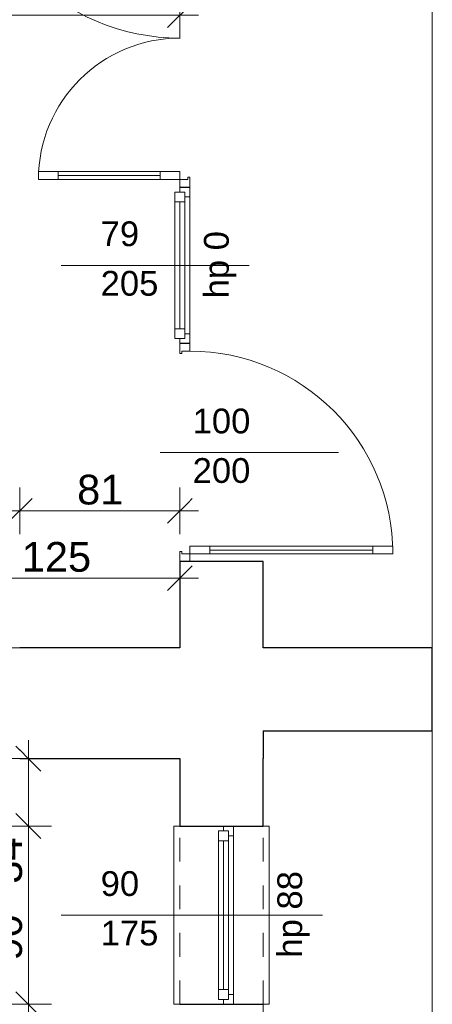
# Model space of a CAD drawing. Header units: centimetres. Extents: x -450 to 939, y -970 to 494.
# Tile 5 of 6: x 160 to 368, y -430 to 67. Entities that reach past the tile are written whole.
import ezdxf

# ---------------------------------------------------------------- set-up
doc = ezdxf.new("R2010")
doc.units = ezdxf.units.CM
doc.header["$MEASUREMENT"] = 0
for name, pattern in [('Przerywana', [24, 12, -12]), ('Przerywana długa', [39, 25, -14]), ('Wipeout_Contour', [100, 0, -100])]:
    doc.linetypes.add(name, pattern=pattern)
for name, color, linetype in [('210-Strefy', 7, 'Continuous'), ('220 - ŚCIANY WEWNĘTRZNE', 7, 'Continuous'), ('299-Wymiary Opisy', 7, 'Continuous'), ('440-Stropy', 7, 'Continuous'), ('Drzwi Archicad', 7, 'Continuous'), ('Okna Archicada', 7, 'Continuous')]:
    doc.layers.add(name, color=color, linetype=linetype)
for name, color, linetype, lineweight in [('220 - ŚCIANY WEWNĘTRZNE_Nr_pióra__27', 7, 'Continuous', 25), ('220-A Ściany_Nr_pióra__120', 7, 'Continuous', 13), ('220-Ściany_Nr_pióra__18', 9, 'Continuous', 13), ('299-Wymiary Opisy_Nr_pióra__45', 7, 'Continuous', 15), ('299-Wymiary Opisy_Nr_pióra__6', 7, 'Continuous', 13), ('299-Wymiary Opisy_Nr_pióra__85', 7, 'Continuous', 13), ('440-Stropy_Nr_pióra__19', 255, 'Continuous', 0), ('Drzwi Archicad_Nr_pióra__23', 7, 'Continuous', 15), ('Drzwi Archicad_Nr_pióra__27', 7, 'Continuous', 25), ('Drzwi Archicad_Nr_pióra__3', 7, 'Continuous', 13), ('Okna Archicada_Nr_pióra__23', 7, 'Continuous', 15), ('Okna Archicada_Nr_pióra__27', 7, 'Continuous', 25), ('Okna Archicada_Nr_pióra__3', 7, 'Continuous', 13), ('Znaczniki drzwi Archicada_Nr_pióra__45', 7, 'Continuous', 15), ('Znaczniki drzwi Archicada_Nr_pióra__7', 7, 'Continuous', 13), ('Znaczniki okien Archicada_Nr_pióra__45', 7, 'Continuous', 15), ('Znaczniki okien Archicada_Nr_pióra__7', 7, 'Continuous', 13)]:
    doc.layers.add(name, color=color, linetype=linetype, lineweight=lineweight)
doc.styles.add('STYL_AUTOMATYCZNY_1', font='arial.ttf')
doc.styles.add('STYL_AUTOMATYCZNY_2', font='arial.ttf')
doc.dimstyles.new('STYL_AUTOMATYCZNY__1', dxfattribs={"dimtxt": 15, "dimasz": 11.875, "dimexe": 0.18, "dimexo": 0.0625, "dimgap": 0, "dimtad": 1, "dimdec": 0, "dimzin": 0, "dimdsep": 46, "dimtxsty": 'STYL_AUTOMATYCZNY_2', "dimblk": 'ARROWHEAD_6', "dimblk1": 'ARROWHEAD_6', "dimblk2": 'ARROWHEAD_6', "dimcen": 0.09, "dimse1": 1, "dimse2": 1, "dimclrd": 7, "dimclre": 7, "dimclrt": 7, "dimadec": 1, "dimazin": 0, "dimtfac": 1, "dimtdec": 4, "dimtmove": 0, "dimatfit": 3, "dimfxl": 1, "dimtolj": 1, "dimtzin": 0, "dimarcsym": 0})
doc.dimstyles.new('STYL_AUTOMATYCZNY__2', dxfattribs={"dimtxt": 15, "dimasz": 11.875, "dimexe": 0.18, "dimexo": 0.0625, "dimgap": 0, "dimtad": 1, "dimtih": 1, "dimtoh": 1, "dimdec": 0, "dimzin": 0, "dimdsep": 46, "dimtxsty": 'STYL_AUTOMATYCZNY_2', "dimblk": 'ARROWHEAD_6', "dimblk1": 'ARROWHEAD_6', "dimblk2": 'ARROWHEAD_6', "dimcen": 0.09, "dimse1": 1, "dimse2": 1, "dimclrd": 7, "dimclre": 7, "dimclrt": 7, "dimadec": 1, "dimazin": 0, "dimtfac": 1, "dimtdec": 4, "dimtmove": 0, "dimatfit": 3, "dimfxl": 1, "dimtolj": 1, "dimtzin": 0, "dimarcsym": 0})

# ---------------------------------------------------------------- blocks, each defined once
blk = doc.blocks.new('*D5')
at = {"layer": '299-Wymiary Opisy_Nr_pióra__45', "color": 7, "linetype": 'Continuous', "lineweight": 15}
for p, q in [((-23.59, 75.04), (-36.09, 62.54)), ((234.13, 62.54), (246.63, 75.04))]:
    blk.add_line(p, q, dxfattribs=at)
at = {"layer": '299-Wymiary Opisy_Nr_pióra__85', "color": 7, "linetype": 'Continuous', "lineweight": 13}
for p, q in [((-29.84, 57.07), (-29.84, 80.51)), ((240.38, 57.07), (240.38, 80.51)), ((-39.21, 68.79), (-29.84, 68.79)), ((-29.84, 68.79), (240.38, 68.79)), ((240.38, 68.79), (249.76, 68.79))]:
    blk.add_line(p, q, dxfattribs=at)
at = {"layer": '299-Wymiary Opisy_Nr_pióra__6', "color": 7, "lineweight": 13, "insert": (88.11, 71.79), "char_height": 15, "attachment_point": 7, "style": 'STYL_AUTOMATYCZNY_2'}
blk.add_mtext('\\A1;{\\pql;\\fArial|b0|i0|c238|p0;\\W1.000000;270}', dxfattribs=at)
blk = doc.blocks.new('ARROWHEAD_6')
at = {"color": 0, "linetype": 'Continuous', "lineweight": 0}
for p, q in [((-0.5, -0.5), (0.5, 0.5)), ((0, 0), (-1, 0))]:
    blk.add_line(p, q, dxfattribs=at)
blk = doc.blocks.new('*D7')
at = {"layer": '299-Wymiary Opisy_Nr_pióra__45', "color": 7, "linetype": 'Continuous', "lineweight": 15}
for p, q in [((-9.21, -175.13), (-21.71, -187.63)), ((165.79, -175.13), (153.29, -187.63))]:
    blk.add_line(p, q, dxfattribs=at)
at = {"layer": '299-Wymiary Opisy_Nr_pióra__85', "color": 7, "linetype": 'Continuous', "lineweight": 13}
for p, q in [((-15.46, -193.1), (-15.46, -169.66)), ((159.54, -193.1), (159.54, -169.66)), ((-15.46, -181.38), (159.54, -181.38))]:
    blk.add_line(p, q, dxfattribs=at)
at = {"layer": '299-Wymiary Opisy_Nr_pióra__6', "color": 7, "lineweight": 13, "insert": (54.88, -178.38), "char_height": 15, "attachment_point": 7, "style": 'STYL_AUTOMATYCZNY_2'}
blk.add_mtext('\\A1;{\\pql;\\fArial|b0|i0|c238|p0;\\W1.000000;175}', dxfattribs=at)
blk = doc.blocks.new('*D8')
at = {"layer": '299-Wymiary Opisy_Nr_pióra__45', "color": 7, "linetype": 'Continuous', "lineweight": 15}
for p, q in [((165.79, -175.13), (153.29, -187.63)), ((234.13, -187.63), (246.63, -175.13))]:
    blk.add_line(p, q, dxfattribs=at)
at = {"layer": '299-Wymiary Opisy_Nr_pióra__85', "color": 7, "linetype": 'Continuous', "lineweight": 13}
for p, q in [((159.54, -193.1), (159.54, -169.66)), ((240.38, -193.1), (240.38, -169.66)), ((159.54, -181.38), (240.38, -181.38)), ((240.38, -181.38), (249.76, -181.38))]:
    blk.add_line(p, q, dxfattribs=at)
at = {"layer": '299-Wymiary Opisy_Nr_pióra__6', "color": 7, "lineweight": 13, "insert": (188.52, -178.38), "char_height": 15, "attachment_point": 7, "style": 'STYL_AUTOMATYCZNY_2'}
blk.add_mtext('\\A1;{\\pql;\\fArial|b0|i0|c238|p0;\\W1.000000;81}', dxfattribs=at)
blk = doc.blocks.new('*D10')
at = {"layer": '299-Wymiary Opisy_Nr_pióra__45', "color": 7, "linetype": 'Continuous', "lineweight": 15}
for p, q in [((157.65, -424.22), (170.15, -436.72)), ((157.65, -538.22), (170.15, -550.72))]:
    blk.add_line(p, q, dxfattribs=at)
at = {"layer": '299-Wymiary Opisy_Nr_pióra__85', "color": 7, "linetype": 'Continuous', "lineweight": 13}
for p, q in [((175.61, -430.47), (152.18, -430.47)), ((163.9, -544.47), (163.9, -430.47)), ((175.61, -544.47), (152.18, -544.47))]:
    blk.add_line(p, q, dxfattribs=at)
at = {"layer": '299-Wymiary Opisy_Nr_pióra__6', "color": 7, "lineweight": 13, "insert": (160.9, -503.87), "char_height": 15, "attachment_point": 7, "rotation": 90, "style": 'STYL_AUTOMATYCZNY_2'}
blk.add_mtext('\\A1;{\\pql;\\fArial|b0|i0|c238|p0;\\W1.000000;114}', dxfattribs=at)
blk = doc.blocks.new('*D11')
at = {"layer": '299-Wymiary Opisy_Nr_pióra__45', "color": 7, "linetype": 'Continuous', "lineweight": 15}
for p, q in [((157.65, -334.22), (170.15, -346.72)), ((157.65, -424.22), (170.15, -436.72))]:
    blk.add_line(p, q, dxfattribs=at)
at = {"layer": '299-Wymiary Opisy_Nr_pióra__85', "color": 7, "linetype": 'Continuous', "lineweight": 13}
for p, q in [((175.61, -340.47), (152.18, -340.47)), ((163.9, -430.47), (163.9, -340.47)), ((175.61, -430.47), (152.18, -430.47))]:
    blk.add_line(p, q, dxfattribs=at)
at = {"layer": '299-Wymiary Opisy_Nr_pióra__6', "color": 7, "lineweight": 13, "char_height": 15, "attachment_point": 7, "rotation": 90, "style": 'STYL_AUTOMATYCZNY_2'}
for s, insert in [('\\A1;{\\pql;\\fArial|b0|i0|c238|p0;\\W1.000000;34}', (160.9, -369.6)), ('\\A1;{\\pql;\\fArial|b0|i0|c238|p0;\\W1.000000;90}', (160.9, -408.35))]:
    blk.add_mtext(s, dxfattribs=dict(at, insert=insert))
blk = doc.blocks.new('*D12')
at = {"layer": '299-Wymiary Opisy_Nr_pióra__45', "color": 7, "linetype": 'Continuous', "lineweight": 15}
for p, q in [((170.15, -312.72), (157.65, -300.22)), ((157.65, -334.22), (170.15, -346.72))]:
    blk.add_line(p, q, dxfattribs=at)
at = {"layer": '299-Wymiary Opisy_Nr_pióra__85', "color": 7, "linetype": 'Continuous', "lineweight": 13}
for p, q in [((163.9, -306.47), (163.9, -297.1)), ((175.61, -306.47), (152.18, -306.47)), ((163.9, -340.47), (163.9, -306.47))]:
    blk.add_line(p, q, dxfattribs=at)
blk = doc.blocks.new('*D18')
at = {"layer": '299-Wymiary Opisy_Nr_pióra__45', "color": 7, "linetype": 'Continuous', "lineweight": 15}
for p, q in [((121.39, -209.07), (108.89, -221.57)), ((234.13, -221.57), (246.63, -209.07))]:
    blk.add_line(p, q, dxfattribs=at)
at = {"layer": '299-Wymiary Opisy_Nr_pióra__85', "color": 7, "linetype": 'Continuous', "lineweight": 13}
for p, q in [((115.14, -227.04), (115.14, -203.6)), ((240.38, -227.04), (240.38, -203.6)), ((115.14, -215.32), (240.38, -215.32)), ((240.38, -215.32), (249.76, -215.32))]:
    blk.add_line(p, q, dxfattribs=at)
at = {"layer": '299-Wymiary Opisy_Nr_pióra__6', "color": 7, "lineweight": 13, "insert": (160.6, -212.32), "char_height": 15, "attachment_point": 7, "style": 'STYL_AUTOMATYCZNY_2'}
blk.add_mtext('\\A1;{\\pql;\\fArial|b0|i0|c238|p0;\\W1.000000;125}', dxfattribs=at)

msp = doc.modelspace()

# ---------------------------------------------------------------- linework, layer by layer
at = {"layer": '210-Strefy', "color": 7, "linetype": 'Continuous', "lineweight": 0, "true_color": 0xffffff, "flags": 128}
msp.add_lwpolyline([(-29.84, 195.53), (-29.84, -250.47), (240.38, -250.47), (240.38, -206.97), (240.38, 169.03), (240.38, 195.53)], close=True, dxfattribs=at)

# ---------------------------------------------------------------- next in the draw order: wipeouts: each hides what was drawn before it
at = {"color": 254, "linetype": 'Wipeout_Contour', "lineweight": 0, "ltscale": 1717.976478}
msp.add_wipeout([(-29.84, 195.53), (-29.84, -250.47), (240.38, -250.47), (240.38, -206.97), (240.38, 169.03), (240.38, 195.53)], dxfattribs=at).dxf.layer = '210-Strefy'

# ---------------------------------------------------------------- next in the draw order: hatches: boundary and pattern name
at = {"layer": '220-Ściany_Nr_pióra__18', "linetype": 'Continuous', "lineweight": 13}
h = msp.add_hatch(dxfattribs=at)
h.set_pattern_fill('Podwójny_szraf_1_4_0001', color=9, style=0, pattern_type=2)
h.set_pattern_definition([(45, (0, 0), (-22.981, 22.981), []), (45, (-4.596, 4.596), (-22.981, 22.981), [])])
h.paths.add_polyline_path([(-449.86, -250.47), (-41.84, -250.47), (-41.84, 228.03), (282.38, 228.03), (282.38, 169.03), (245.38, 169.03), (245.38, -250.47), (282.38, -250.47), (282.38, -960.47), (367.7, -960.47), (367.7, 228.03), (367.7, 390.38), (-60.62, 390.38), (-449.86, 390.38)])

# ---------------------------------------------------------------- next in the draw order: wipeouts: each hides what was drawn before it
at = {"color": 254, "linetype": 'Wipeout_Contour', "lineweight": 0, "ltscale": 4562.873072}
msp.add_wipeout([(-449.86, 390.38), (-449.86, -250.47), (282.38, -250.47), (282.38, -960.47), (367.7, -960.47), (367.7, -351.72), (367.7, 390.38)], dxfattribs=at).dxf.layer = '440-Stropy'

# ---------------------------------------------------------------- next in the draw order: linework, layer by layer
at = {"layer": '220 - ŚCIANY WEWNĘTRZNE_Nr_pióra__27', "color": 7, "linetype": 'Continuous', "lineweight": 25}
for p, q in [((240.38, -430.47), (262.38, -430.47)), ((262.38, -430.47), (267.38, -430.47)), ((267.38, -430.47), (282.38, -430.47))]:
    msp.add_line(p, q, dxfattribs=at)
at = {"layer": '440-Stropy_Nr_pióra__19', "color": 255, "linetype": 'Continuous', "lineweight": 0, "flags": 128}
msp.add_lwpolyline([(-449.86, 390.38), (-449.86, -250.47), (282.38, -250.47), (282.38, -960.47), (367.7, -960.47), (367.7, -351.72), (367.7, 390.38)], close=True, dxfattribs=at)

# ---------------------------------------------------------------- next in the draw order: texts
at = {"layer": 'Znaczniki drzwi Archicada_Nr_pióra__7', "color": 7, "lineweight": 13, "insert": (246.78, -145.93), "char_height": 12.5, "attachment_point": 7, "style": 'STYL_AUTOMATYCZNY_1'}
msp.add_mtext('\\A1;{\\pql;\\pt0;\\fArial|b0|i0|c238|p0;\\W1.000000;100\\fArial|b0|i0|c238|p0;\\W1.000000;\\A1{\\H.66x;\\S^  ;}\\fArial|b0|i0|c238|p0;\\W1.000000;\\fArial|b0|i0|c238|p0;\\W1.000000;}', dxfattribs=at)

# ---------------------------------------------------------------- next in the draw order: wipeouts: each hides what was drawn before it
at = {"color": 254, "linetype": 'Wipeout_Contour', "lineweight": 0, "ltscale": 1010.223868}
msp.add_wipeout([(245.38, -96.97), (245.38, -17.97), (240.38, -17.97), (240.38, -96.97)], dxfattribs=at).dxf.layer = '220 - ŚCIANY WEWNĘTRZNE'
at = {"color": 254, "linetype": 'Wipeout_Contour', "lineweight": 0, "ltscale": 1183.775696}
msp.add_wipeout([(240.38, -306.47), (282.38, -306.47), (282.38, -250.47)], dxfattribs=at).dxf.layer = '220 - ŚCIANY WEWNĘTRZNE'

# ---------------------------------------------------------------- next in the draw order: wipeouts: each hides what was drawn before it
at = {"color": 254, "linetype": 'Wipeout_Contour', "lineweight": 0, "ltscale": 1078.742941}
msp.add_wipeout([(240.38, 169.03), (240.38, -17.97), (245.38, -17.97), (245.38, 169.03)], dxfattribs=at).dxf.layer = '220 - ŚCIANY WEWNĘTRZNE'
at = {"color": 254, "linetype": 'Wipeout_Contour', "lineweight": 0, "ltscale": 1114.167378}
msp.add_wipeout([(240.38, -306.47), (282.38, -250.47), (240.38, -250.47)], dxfattribs=at).dxf.layer = '220 - ŚCIANY WEWNĘTRZNE'

# ---------------------------------------------------------------- next in the draw order: linework, layer by layer
at = {"layer": '220 - ŚCIANY WEWNĘTRZNE_Nr_pióra__27', "color": 7, "linetype": 'Continuous', "lineweight": 25, "flags": 128}
msp.add_lwpolyline([(282.38, -292.47), (282.38, -306.47)], dxfattribs=at)
at = {"layer": 'Drzwi Archicad_Nr_pióra__3', "color": 7, "linetype": 'Continuous', "lineweight": 13}
for centre, radius, start, end in [((240.38, 165.23), 108, 180, 270), ((240.38, -14.17), 71.4, 90, 180)]:
    msp.add_arc(centre, radius, start, end, dxfattribs=at)

# ---------------------------------------------------------------- next in the draw order: wipeouts: each hides what was drawn before it
at = {"color": 254, "linetype": 'Wipeout_Contour', "lineweight": 0, "ltscale": 1379.327085}
msp.add_wipeout([(159.54, -250.47), (159.54, -306.47), (240.38, -306.47), (240.38, -250.47)], dxfattribs=at).dxf.layer = '220 - ŚCIANY WEWNĘTRZNE'

# ---------------------------------------------------------------- next in the draw order: linework, layer by layer
at = {"layer": '220 - ŚCIANY WEWNĘTRZNE_Nr_pióra__27', "color": 7, "linetype": 'Continuous', "lineweight": 25, "flags": 128}
for points in [[(240.38, -250.47), (159.54, -250.47)], [(159.54, -306.47), (240.38, -306.47)]]:
    msp.add_lwpolyline(points, dxfattribs=at)

# ---------------------------------------------------------------- next in the draw order: dimensions: what is measured, and where the dimension line sits
at = {"layer": '299-Wymiary Opisy', "color": 7, "linetype": 'Continuous', "lineweight": 13}
dim = msp.add_linear_dim(base=(159.54, -181.38), p1=(-15.46, -250.47), p2=(159.54, -250.47), dimstyle='STYL_AUTOMATYCZNY__2', dxfattribs=at)
dim.commit()
dim.dimension.update_dxf_attribs({"geometry": '*D7', "text_midpoint": (72, -170.88), "dimtype": 160})

# ---------------------------------------------------------------- next in the draw order: wipeouts: each hides what was drawn before it
at = {"color": 254, "linetype": 'Wipeout_Contour', "lineweight": 0, "ltscale": 697.688842}
msp.add_wipeout([(168.98, -14.17), (178.98, -14.17), (178.98, -10.17), (168.98, -10.17)], dxfattribs=at).dxf.layer = 'Drzwi Archicad'

# ---------------------------------------------------------------- next in the draw order: linework, layer by layer
at = {"layer": 'Drzwi Archicad_Nr_pióra__3', "color": 7, "linetype": 'Continuous', "lineweight": 13}
msp.add_line((168.98, -10.17), (168.98, -14.17), dxfattribs=at)

# ---------------------------------------------------------------- next in the draw order: wipeouts: each hides what was drawn before it
at = {"color": 254, "linetype": 'Wipeout_Contour', "lineweight": 0, "ltscale": 1392.063592}
msp.add_wipeout([(282.38, -250.47), (282.38, -206.97), (240.38, -206.97), (240.38, -250.47)], dxfattribs=at).dxf.layer = '220 - ŚCIANY WEWNĘTRZNE'
at = {"color": 254, "linetype": 'Wipeout_Contour', "lineweight": 0, "ltscale": 1665.436649}
msp.add_wipeout([(240.38, -306.47), (240.38, -340.47), (282.38, -340.47), (282.38, -306.47)], dxfattribs=at).dxf.layer = '220 - ŚCIANY WEWNĘTRZNE'

# ---------------------------------------------------------------- next in the draw order: linework, layer by layer
at = {"layer": '220 - ŚCIANY WEWNĘTRZNE_Nr_pióra__27', "color": 7, "linetype": 'Continuous', "lineweight": 25}
for p, q in [((240.38, -340.47), (262.38, -340.47)), ((262.38, -340.47), (267.38, -340.47)), ((267.38, -340.47), (282.38, -340.47))]:
    msp.add_line(p, q, dxfattribs=at)
at = {"layer": '220 - ŚCIANY WEWNĘTRZNE_Nr_pióra__27', "color": 7, "linetype": 'Continuous', "lineweight": 25, "flags": 128}
for points in [[(240.38, -206.97), (240.38, -250.47)], [(282.38, -206.97), (245.38, -206.97)], [(282.38, -250.47), (282.38, -206.97)], [(240.38, -306.47), (240.38, -340.47)], [(282.38, -340.47), (282.38, -306.47)]]:
    msp.add_lwpolyline(points, dxfattribs=at)

# ---------------------------------------------------------------- next in the draw order: wipeouts: each hides what was drawn before it
at = {"color": 254, "linetype": 'Wipeout_Contour', "lineweight": 0, "ltscale": 1161.454814}
msp.add_wipeout([(245.38, -206.97), (245.38, -96.97), (240.38, -96.97), (240.38, -206.97)], dxfattribs=at).dxf.layer = '220 - ŚCIANY WEWNĘTRZNE'
at = {"color": 254, "linetype": 'Wipeout_Contour', "lineweight": 0, "ltscale": 1698.889767}
msp.add_wipeout([(282.38, -292.47), (367.7, -292.47), (367.7, -250.47), (282.38, -250.47)], dxfattribs=at).dxf.layer = '220 - ŚCIANY WEWNĘTRZNE'
at = {"color": 254, "linetype": 'Wipeout_Contour', "lineweight": 0, "ltscale": 2750.982958}
msp.add_wipeout([(262.38, -430.47), (262.38, -340.47), (240.38, -340.47), (237.38, -340.47), (237.38, -430.47), (240.38, -430.47)], dxfattribs=at).dxf.layer = 'Okna Archicada'
at = {"color": 254, "linetype": 'Wipeout_Contour', "lineweight": 0, "ltscale": 2857.307541}
msp.add_wipeout([(267.38, -340.47), (267.38, -430.47), (282.38, -430.47), (285.38, -430.47), (285.38, -340.47), (282.38, -340.47)], dxfattribs=at).dxf.layer = 'Okna Archicada'

# ---------------------------------------------------------------- next in the draw order: linework, layer by layer
at = {"layer": '220 - ŚCIANY WEWNĘTRZNE_Nr_pióra__27', "color": 7, "linetype": 'Continuous', "lineweight": 25}
msp.add_line((245.38, -206.97), (240.38, -206.97), dxfattribs=at)
at = {"layer": '220 - ŚCIANY WEWNĘTRZNE_Nr_pióra__27', "color": 7, "linetype": 'Continuous', "lineweight": 25, "flags": 128}
for points in [[(367.7, -250.47), (282.38, -250.47)], [(367.7, -292.47), (367.7, -250.47)], [(282.38, -292.47), (367.7, -292.47)]]:
    msp.add_lwpolyline(points, dxfattribs=at)
at = {"layer": '220-A Ściany_Nr_pióra__120', "color": 7, "linetype": 'Przerywana długa', "lineweight": 13}
msp.add_line((367.7, 390.38), (367.7, -960.47), dxfattribs=at)
at = {"layer": 'Drzwi Archicad_Nr_pióra__3', "color": 7, "linetype": 'Continuous', "lineweight": 13}
msp.add_arc((245.38, -203.17), 102.4, 0, 90, dxfattribs=at)
at = {"layer": 'Okna Archicada_Nr_pióra__3', "color": 7, "linetype": 'Continuous', "lineweight": 13}
for p, q in [((240.38, -17.97), (240.38, -96.97)), ((245.38, -17.97), (245.38, -96.97)), ((237.38, -430.47), (237.38, -340.47)), ((237.38, -340.47), (240.38, -340.47)), ((285.38, -340.47), (282.38, -340.47)), ((285.38, -430.47), (285.38, -340.47)), ((240.38, -430.47), (237.38, -430.47)), ((282.38, -430.47), (285.38, -430.47))]:
    msp.add_line(p, q, dxfattribs=at)
at = {"layer": 'Okna Archicada_Nr_pióra__3', "color": 7, "linetype": 'Przerywana', "lineweight": 13}
for p, q in [((240.38, -430.47), (240.38, -340.47)), ((282.38, -430.47), (282.38, -340.47))]:
    msp.add_line(p, q, dxfattribs=at)
at = {"layer": 'Znaczniki drzwi Archicada_Nr_pióra__45', "color": 7, "linetype": 'Continuous', "lineweight": 15}
msp.add_line((320.38, -151.97), (230.38, -151.97), dxfattribs=at)

# ---------------------------------------------------------------- next in the draw order: texts
at = {"layer": 'Znaczniki drzwi Archicada_Nr_pióra__7', "color": 7, "lineweight": 13, "insert": (246.78, -170.93), "char_height": 12.5, "attachment_point": 7, "style": 'STYL_AUTOMATYCZNY_1'}
msp.add_mtext('\\A1;{\\pql;\\pt0;\\fArial|b0|i0|c238|p0;\\W1.000000;200\\fArial|b0|i0|c238|p0;\\W1.000000;\\A1{\\H.66x;\\S^  ;}\\fArial|b0|i0|c238|p0;\\W1.000000;\\fArial|b0|i0|c238|p0;\\W1.000000;}', dxfattribs=at)
at = {"layer": 'Znaczniki okien Archicada_Nr_pióra__7', "color": 7, "lineweight": 13, "insert": (200.38, -379.43), "char_height": 12.5, "attachment_point": 7, "style": 'STYL_AUTOMATYCZNY_1'}
msp.add_mtext('\\A1;{\\pql;\\pt0;\\fArial|b0|i0|c238|p0;\\W1.000000;90\\fArial|b0|i0|c238|p0;\\W1.000000;\\A1{\\H.66x;\\S^  ;}\\fArial|b0|i0|c238|p0;\\W1.000000;\\fArial|b0|i0|c238|p0;\\W1.000000;}', dxfattribs=at)

# ---------------------------------------------------------------- next in the draw order: dimensions: what is measured, and where the dimension line sits
at = {"layer": '299-Wymiary Opisy', "color": 7, "linetype": 'Continuous', "lineweight": 13}
for base, p1, p2, picture, middle in [((163.9, -306.47), (240.38, -340.47), (240.38, -306.47), '*D12', (153.4, -358.19)), ((163.9, -340.47), (240.38, -430.47), (240.38, -340.47), '*D11', (153.4, -396.94)), ((163.9, -430.47), (240.38, -544.47), (240.38, -430.47), '*D10', (153.4, -486.75))]:
    dim = msp.add_linear_dim(base=base, p1=p1, p2=p2, angle=90, dimstyle='STYL_AUTOMATYCZNY__1', dxfattribs=at)
    dim.commit()
    dim.dimension.update_dxf_attribs({"geometry": picture, "text_midpoint": middle, "dimtype": 160, "text_rotation": 90})

# ---------------------------------------------------------------- next in the draw order: wipeouts: each hides what was drawn before it
at = {"color": 254, "linetype": 'Wipeout_Contour', "lineweight": 0, "ltscale": 2600.135639}
msp.add_wipeout([(267.38, -340.47), (262.38, -340.47), (262.38, -342.97), (264.88, -342.97), (264.88, -345.47), (267.38, -345.47)], dxfattribs=at).dxf.layer = 'Okna Archicada'
at = {"color": 254, "linetype": 'Wipeout_Contour', "lineweight": 0, "ltscale": 3019.909853}
msp.add_wipeout([(262.38, -430.47), (267.38, -430.47), (267.38, -425.47), (264.88, -425.47), (264.88, -427.97), (262.38, -427.97)], dxfattribs=at).dxf.layer = 'Okna Archicada'

# ---------------------------------------------------------------- next in the draw order: linework, layer by layer
at = {"layer": 'Okna Archicada_Nr_pióra__27', "color": 7, "linetype": 'Continuous', "lineweight": 25}
for p, q in [((240.38, -340.47), (262.38, -340.47)), ((262.38, -340.47), (267.38, -340.47)), ((262.38, -340.47), (267.38, -340.47)), ((267.38, -340.47), (282.38, -340.47)), ((240.38, -430.47), (262.38, -430.47)), ((262.38, -430.47), (267.38, -430.47)), ((262.38, -430.47), (267.38, -430.47)), ((267.38, -430.47), (282.38, -430.47))]:
    msp.add_line(p, q, dxfattribs=at)

# ---------------------------------------------------------------- next in the draw order: wipeouts: each hides what was drawn before it
at = {"color": 254, "linetype": 'Wipeout_Contour', "lineweight": 0, "ltscale": 1901.15277}
msp.add_wipeout([(240.38, -206.97), (245.38, -206.97), (245.38, -203.17), (241.38, -203.17), (241.38, -201.97), (240.38, -201.97)], dxfattribs=at).dxf.layer = 'Drzwi Archicad'
at = {"color": 254, "linetype": 'Wipeout_Contour', "lineweight": 0, "ltscale": 1589.883648}
msp.add_wipeout([(347.78, -203.17), (347.78, -199.17), (337.78, -199.17), (337.78, -203.17)], dxfattribs=at).dxf.layer = 'Drzwi Archicad'
at = {"color": 254, "linetype": 'Wipeout_Contour', "lineweight": 0, "ltscale": 1462.524548}
msp.add_wipeout([(240.38, -17.97), (240.38, -20.47), (242.88, -20.47), (242.88, -22.97), (245.38, -22.97), (245.38, -17.97)], dxfattribs=at).dxf.layer = 'Okna Archicada'
at = {"color": 254, "linetype": 'Wipeout_Contour', "lineweight": 0, "ltscale": 1563.726239}
msp.add_wipeout([(245.38, -96.97), (245.38, -91.97), (242.88, -91.97), (242.88, -94.47), (240.38, -94.47), (240.38, -96.97)], dxfattribs=at).dxf.layer = 'Okna Archicada'
at = {"color": 254, "linetype": 'Wipeout_Contour', "lineweight": 0, "ltscale": 3742.771829}
msp.add_wipeout([(259.88, -347.97), (259.88, -422.97), (264.88, -422.97), (264.88, -425.47), (267.38, -425.47), (267.38, -345.47), (264.88, -345.47), (264.88, -347.97)], dxfattribs=at).dxf.layer = 'Okna Archicada'

# ---------------------------------------------------------------- next in the draw order: linework, layer by layer
at = {"layer": 'Drzwi Archicad_Nr_pióra__23', "color": 7, "linetype": 'Continuous', "lineweight": 15}
for p, q in [((241.38, -201.97), (240.38, -201.97)), ((240.38, -201.97), (240.38, -206.97)), ((241.38, -203.17), (241.38, -201.97)), ((240.38, -206.97), (245.38, -206.97))]:
    msp.add_line(p, q, dxfattribs=at)
at = {"layer": 'Drzwi Archicad_Nr_pióra__27', "color": 7, "linetype": 'Continuous', "lineweight": 25}
msp.add_line((245.38, -206.97), (240.38, -206.97), dxfattribs=at)
msp.add_line((245.38, -206.97), (240.38, -206.97), dxfattribs=at)
at = {"layer": 'Drzwi Archicad_Nr_pióra__3', "color": 7, "linetype": 'Continuous', "lineweight": 13}
msp.add_line((347.78, -199.17), (347.78, -203.17), dxfattribs=at)
at = {"layer": 'Okna Archicada_Nr_pióra__23', "color": 7, "linetype": 'Continuous', "lineweight": 15}
for p, q in [((267.38, -340.47), (267.38, -345.47)), ((267.38, -425.47), (267.38, -430.47))]:
    msp.add_line(p, q, dxfattribs=at)
at = {"layer": 'Okna Archicada_Nr_pióra__27', "color": 7, "linetype": 'Continuous', "lineweight": 25}
for p, q in [((245.38, -17.97), (240.38, -17.97)), ((245.38, -17.97), (240.38, -17.97)), ((245.38, -96.97), (240.38, -96.97)), ((245.38, -96.97), (240.38, -96.97))]:
    msp.add_line(p, q, dxfattribs=at)
at = {"layer": 'Okna Archicada_Nr_pióra__3', "color": 7, "linetype": 'Continuous', "lineweight": 13}
msp.add_line((267.38, -345.47), (267.38, -425.47), dxfattribs=at)

# ---------------------------------------------------------------- next in the draw order: texts
at = {"layer": 'Znaczniki okien Archicada_Nr_pióra__7', "color": 7, "lineweight": 13, "insert": (200.38, -51.43), "char_height": 12.5, "attachment_point": 7, "style": 'STYL_AUTOMATYCZNY_1'}
msp.add_mtext('\\A1;{\\pql;\\pt0;\\fArial|b0|i0|c238|p0;\\W1.000000;79\\fArial|b0|i0|c238|p0;\\W1.000000;\\A1{\\H.66x;\\S^  ;}\\fArial|b0|i0|c238|p0;\\W1.000000;\\fArial|b0|i0|c238|p0;\\W1.000000;}', dxfattribs=at)

# ---------------------------------------------------------------- next in the draw order: wipeouts: each hides what was drawn before it
at = {"color": 254, "linetype": 'Wipeout_Contour', "lineweight": 0, "ltscale": 1284.85204}
msp.add_wipeout([(245.38, -199.17), (245.38, -203.17), (255.38, -203.17), (255.38, -199.17)], dxfattribs=at).dxf.layer = 'Drzwi Archicad'
at = {"color": 254, "linetype": 'Wipeout_Contour', "lineweight": 0, "ltscale": 2008.30517}
msp.add_wipeout([(237.88, -89.47), (242.88, -89.47), (242.88, -91.97), (245.38, -91.97), (245.38, -22.97), (242.88, -22.97), (242.88, -25.47), (237.88, -25.47)], dxfattribs=at).dxf.layer = 'Okna Archicada'
at = {"color": 254, "linetype": 'Wipeout_Contour', "lineweight": 0, "ltscale": 1735.302866}
msp.add_wipeout([(264.88, -342.97), (259.88, -342.97), (259.88, -347.97), (264.88, -347.97)], dxfattribs=at).dxf.layer = 'Okna Archicada'
at = {"color": 254, "linetype": 'Wipeout_Contour', "lineweight": 0, "ltscale": 1999.520403}
msp.add_wipeout([(259.88, -427.97), (264.88, -427.97), (264.88, -422.97), (259.88, -422.97)], dxfattribs=at).dxf.layer = 'Okna Archicada'

# ---------------------------------------------------------------- next in the draw order: linework, layer by layer
at = {"layer": 'Drzwi Archicad_Nr_pióra__23', "color": 7, "linetype": 'Continuous', "lineweight": 15}
for p, q in [((245.38, -203.17), (241.38, -203.17)), ((245.38, -206.97), (245.38, -203.17))]:
    msp.add_line(p, q, dxfattribs=at)
at = {"layer": 'Drzwi Archicad_Nr_pióra__3', "color": 7, "linetype": 'Continuous', "lineweight": 13}
msp.add_line((245.38, -203.17), (245.38, -199.17), dxfattribs=at)
at = {"layer": 'Okna Archicada_Nr_pióra__23', "color": 7, "linetype": 'Continuous', "lineweight": 15}
for p, q in [((245.38, -22.97), (245.38, -17.97)), ((245.38, -96.97), (245.38, -91.97)), ((262.38, -342.97), (262.38, -340.47)), ((259.88, -342.97), (264.88, -342.97)), ((264.88, -342.97), (262.38, -342.97)), ((264.88, -345.47), (264.88, -342.97)), ((267.38, -345.47), (264.88, -345.47)), ((264.88, -427.97), (264.88, -425.47)), ((264.88, -425.47), (267.38, -425.47)), ((264.88, -427.97), (259.88, -427.97)), ((262.38, -430.47), (262.38, -427.97)), ((262.38, -427.97), (264.88, -427.97))]:
    msp.add_line(p, q, dxfattribs=at)
at = {"layer": 'Okna Archicada_Nr_pióra__3', "color": 7, "linetype": 'Continuous', "lineweight": 13}
msp.add_line((245.38, -91.97), (245.38, -22.97), dxfattribs=at)

# ---------------------------------------------------------------- next in the draw order: dimensions: what is measured, and where the dimension line sits
at = {"layer": '299-Wymiary Opisy', "color": 7, "linetype": 'Continuous', "lineweight": 13}
for base, p1, picture, middle in [((240.38, -181.38), (159.54, -250.47), '*D8', (199.94, -170.88)), ((240.38, -215.32), (115.14, -250.47), '*D18', (177.72, -204.82))]:
    dim = msp.add_linear_dim(base=base, p1=p1, p2=(240.38, -250.47), dimstyle='STYL_AUTOMATYCZNY__2', dxfattribs=at)
    dim.commit()
    dim.dimension.update_dxf_attribs({"geometry": picture, "text_midpoint": middle, "dimtype": 160})

# ---------------------------------------------------------------- next in the draw order: wipeouts: each hides what was drawn before it
at = {"color": 254, "linetype": 'Wipeout_Contour', "lineweight": 0, "ltscale": 1438.883581}
msp.add_wipeout([(337.78, -203.17), (337.78, -201.17), (255.38, -201.17), (255.38, -203.17)], dxfattribs=at).dxf.layer = 'Drzwi Archicad'
at = {"color": 254, "linetype": 'Wipeout_Contour', "lineweight": 0, "ltscale": 965.970642}
msp.add_wipeout([(237.88, -20.47), (237.88, -25.47), (242.88, -25.47), (242.88, -20.47)], dxfattribs=at).dxf.layer = 'Okna Archicada'
at = {"color": 254, "linetype": 'Wipeout_Contour', "lineweight": 0, "ltscale": 1029.571178}
msp.add_wipeout([(242.88, -94.47), (242.88, -89.47), (237.88, -89.47), (237.88, -94.47)], dxfattribs=at).dxf.layer = 'Okna Archicada'
at = {"color": 254, "linetype": 'Wipeout_Contour', "lineweight": 0, "ltscale": 1867.207509}
msp.add_wipeout([(264.88, -347.97), (259.88, -347.97), (259.88, -422.97), (264.88, -422.97)], dxfattribs=at).dxf.layer = 'Okna Archicada'

# ---------------------------------------------------------------- next in the draw order: linework, layer by layer
at = {"layer": 'Drzwi Archicad_Nr_pióra__3', "color": 7, "linetype": 'Continuous', "lineweight": 13, "flags": 128}
msp.add_lwpolyline([(337.78, -203.17), (255.38, -203.17), (255.38, -201.17), (337.78, -201.17)], close=True, dxfattribs=at)
at = {"layer": 'Okna Archicada_Nr_pióra__23', "color": 7, "linetype": 'Continuous', "lineweight": 15}
for p, q in [((240.38, -17.97), (240.38, -20.47)), ((242.88, -20.47), (237.88, -20.47)), ((240.38, -20.47), (242.88, -20.47)), ((242.88, -20.47), (242.88, -22.97)), ((242.88, -22.97), (245.38, -22.97)), ((245.38, -91.97), (242.88, -91.97)), ((242.88, -91.97), (242.88, -94.47)), ((237.88, -94.47), (242.88, -94.47)), ((242.88, -94.47), (240.38, -94.47)), ((240.38, -94.47), (240.38, -96.97)), ((259.88, -347.97), (259.88, -342.97)), ((264.88, -342.97), (264.88, -347.97)), ((264.88, -347.97), (259.88, -347.97)), ((259.88, -422.97), (259.88, -347.97)), ((262.38, -422.97), (262.38, -347.97)), ((264.88, -347.97), (264.88, -422.97)), ((259.88, -427.97), (259.88, -422.97)), ((259.88, -422.97), (264.88, -422.97)), ((264.88, -422.97), (264.88, -427.97))]:
    msp.add_line(p, q, dxfattribs=at)
at = {"layer": 'Okna Archicada_Nr_pióra__3', "color": 7, "linetype": 'Continuous', "lineweight": 13}
msp.add_line((259.88, -422.97), (259.88, -347.97), dxfattribs=at)
at = {"layer": 'Znaczniki okien Archicada_Nr_pióra__45', "color": 7, "linetype": 'Continuous', "lineweight": 15}
msp.add_line((180.38, -385.47), (312.38, -385.47), dxfattribs=at)

# ---------------------------------------------------------------- next in the draw order: texts
at = {"layer": 'Znaczniki okien Archicada_Nr_pióra__7', "color": 7, "lineweight": 13, "insert": (305.79, -406.92), "char_height": 12.5, "attachment_point": 7, "rotation": 90, "style": 'STYL_AUTOMATYCZNY_1'}
msp.add_mtext('\\A1;{\\pql;\\pt0;\\fArial|b0|i0|c238|p0;\\W1.000000;hp 88\\fArial|b0|i0|c238|p0;\\W1.000000;\\A1{\\H.66x;\\S^  ;}\\fArial|b0|i0|c238|p0;\\W1.000000;\\fArial|b0|i0|c238|p0;\\W1.000000;}', dxfattribs=at)
at = {"layer": 'Znaczniki okien Archicada_Nr_pióra__7', "color": 7, "lineweight": 13, "insert": (200.38, -404.43), "char_height": 12.5, "attachment_point": 7, "style": 'STYL_AUTOMATYCZNY_1'}
msp.add_mtext('\\A1;{\\pql;\\pt0;\\fArial|b0|i0|c238|p0;\\W1.000000;175\\fArial|b0|i0|c238|p0;\\W1.000000;\\A1{\\H.66x;\\S^  ;}\\fArial|b0|i0|c238|p0;\\W1.000000;\\fArial|b0|i0|c238|p0;\\W1.000000;}', dxfattribs=at)

# ---------------------------------------------------------------- next in the draw order: wipeouts: each hides what was drawn before it
at = {"color": 254, "linetype": 'Wipeout_Contour', "lineweight": 0, "ltscale": 996.512902}
msp.add_wipeout([(242.88, -89.47), (242.88, -25.47), (237.88, -25.47), (237.88, -89.47)], dxfattribs=at).dxf.layer = 'Okna Archicada'

# ---------------------------------------------------------------- next in the draw order: linework, layer by layer
at = {"layer": 'Okna Archicada_Nr_pióra__23', "color": 7, "linetype": 'Continuous', "lineweight": 15}
for p, q in [((237.88, -20.47), (237.88, -25.47)), ((242.88, -25.47), (242.88, -20.47)), ((237.88, -25.47), (242.88, -25.47)), ((237.88, -25.47), (237.88, -89.47)), ((240.38, -25.47), (240.38, -89.47)), ((242.88, -89.47), (242.88, -25.47)), ((242.88, -89.47), (237.88, -89.47)), ((237.88, -89.47), (237.88, -94.47)), ((242.88, -94.47), (242.88, -89.47))]:
    msp.add_line(p, q, dxfattribs=at)
at = {"layer": 'Okna Archicada_Nr_pióra__3', "color": 7, "linetype": 'Continuous', "lineweight": 13}
msp.add_line((237.88, -25.47), (237.88, -89.47), dxfattribs=at)
at = {"layer": 'Znaczniki okien Archicada_Nr_pióra__45', "color": 7, "linetype": 'Continuous', "lineweight": 15}
msp.add_line((180.38, -57.47), (275.38, -57.47), dxfattribs=at)

# ---------------------------------------------------------------- next in the draw order: texts
at = {"layer": 'Znaczniki okien Archicada_Nr_pióra__7', "color": 7, "lineweight": 13, "insert": (200.38, -76.43), "char_height": 12.5, "attachment_point": 7, "style": 'STYL_AUTOMATYCZNY_1'}
msp.add_mtext('\\A1;{\\pql;\\pt0;\\fArial|b0|i0|c238|p0;\\W1.000000;205\\fArial|b0|i0|c238|p0;\\W1.000000;\\A1{\\H.66x;\\S^  ;}\\fArial|b0|i0|c238|p0;\\W1.000000;\\fArial|b0|i0|c238|p0;\\W1.000000;}', dxfattribs=at)
at = {"layer": 'Znaczniki okien Archicada_Nr_pióra__7', "color": 7, "lineweight": 13, "insert": (268.79, -74.15), "char_height": 12.5, "attachment_point": 7, "rotation": 90, "style": 'STYL_AUTOMATYCZNY_1'}
msp.add_mtext('\\A1;{\\pql;\\pt0;\\fArial|b0|i0|c238|p0;\\W1.000000;hp 0\\fArial|b0|i0|c238|p0;\\W1.000000;\\A1{\\H.66x;\\S^  ;}\\fArial|b0|i0|c238|p0;\\W1.000000;\\fArial|b0|i0|c238|p0;\\W1.000000;}', dxfattribs=at)

# ---------------------------------------------------------------- next in the draw order: wipeouts: each hides what was drawn before it
at = {"color": 254, "linetype": 'Wipeout_Contour', "lineweight": 0, "ltscale": 1462.52025}
msp.add_wipeout([(245.38, -12.97), (244.38, -12.97), (244.38, -14.17), (240.38, -14.17), (240.38, -17.97), (245.38, -17.97)], dxfattribs=at).dxf.layer = 'Drzwi Archicad'
at = {"color": 254, "linetype": 'Wipeout_Contour', "lineweight": 0, "ltscale": 1573.822829}
msp.add_wipeout([(240.38, -101.97), (241.38, -101.97), (241.38, -100.77), (245.38, -100.77), (245.38, -96.97), (240.38, -96.97)], dxfattribs=at).dxf.layer = 'Drzwi Archicad'
at = {"color": 254, "linetype": 'Wipeout_Contour', "lineweight": 0, "ltscale": 1434.361631}
msp.add_wipeout([(337.78, -201.17), (337.78, -199.17), (255.38, -199.17), (255.38, -201.17)], dxfattribs=at).dxf.layer = 'Drzwi Archicad'

# ---------------------------------------------------------------- next in the draw order: linework, layer by layer
at = {"layer": 'Drzwi Archicad_Nr_pióra__23', "color": 7, "linetype": 'Continuous', "lineweight": 15}
for p, q in [((245.38, -12.97), (244.38, -12.97)), ((244.38, -12.97), (244.38, -14.17)), ((245.38, -17.97), (245.38, -12.97)), ((240.38, -17.97), (245.38, -17.97)), ((245.38, -96.97), (240.38, -96.97)), ((240.38, -96.97), (240.38, -101.97)), ((245.38, -100.77), (245.38, -96.97)), ((240.38, -101.97), (241.38, -101.97)), ((241.38, -101.97), (241.38, -100.77)), ((241.38, -100.77), (245.38, -100.77))]:
    msp.add_line(p, q, dxfattribs=at)
at = {"layer": 'Drzwi Archicad_Nr_pióra__27', "color": 7, "linetype": 'Continuous', "lineweight": 25}
for p, q in [((240.38, -17.97), (245.38, -17.97)), ((240.38, -17.97), (245.38, -17.97)), ((245.38, -96.97), (240.38, -96.97)), ((245.38, -96.97), (240.38, -96.97))]:
    msp.add_line(p, q, dxfattribs=at)
at = {"layer": 'Drzwi Archicad_Nr_pióra__3', "color": 7, "linetype": 'Continuous', "lineweight": 13}
for p, q in [((245.38, -199.17), (255.38, -199.17)), ((255.38, -203.17), (245.38, -203.17)), ((255.38, -199.17), (255.38, -203.17)), ((337.78, -201.17), (255.38, -201.17)), ((337.78, -203.17), (337.78, -199.17)), ((337.78, -199.17), (347.78, -199.17)), ((347.78, -203.17), (337.78, -203.17))]:
    msp.add_line(p, q, dxfattribs=at)
at = {"layer": 'Drzwi Archicad_Nr_pióra__3', "color": 7, "linetype": 'Continuous', "lineweight": 13, "flags": 128}
msp.add_lwpolyline([(337.78, -201.17), (255.38, -201.17), (255.38, -199.17), (337.78, -199.17)], close=True, dxfattribs=at)

# ---------------------------------------------------------------- next in the draw order: wipeouts: each hides what was drawn before it
at = {"color": 254, "linetype": 'Wipeout_Contour', "lineweight": 0, "ltscale": 942.829886}
msp.add_wipeout([(240.38, -10.17), (230.38, -10.17), (230.38, -14.17), (240.38, -14.17)], dxfattribs=at).dxf.layer = 'Drzwi Archicad'

# ---------------------------------------------------------------- next in the draw order: linework, layer by layer
at = {"layer": 'Drzwi Archicad_Nr_pióra__23', "color": 7, "linetype": 'Continuous', "lineweight": 15}
for p, q in [((244.38, -14.17), (240.38, -14.17)), ((240.38, -14.17), (240.38, -17.97))]:
    msp.add_line(p, q, dxfattribs=at)
at = {"layer": 'Drzwi Archicad_Nr_pióra__3', "color": 7, "linetype": 'Continuous', "lineweight": 13}
msp.add_line((240.38, -14.17), (240.38, -10.17), dxfattribs=at)

# ---------------------------------------------------------------- next in the draw order: wipeouts: each hides what was drawn before it
at = {"color": 254, "linetype": 'Wipeout_Contour', "lineweight": 0, "ltscale": 820.482111}
msp.add_wipeout([(178.98, -14.17), (230.38, -14.17), (230.38, -12.17), (178.98, -12.17)], dxfattribs=at).dxf.layer = 'Drzwi Archicad'

# ---------------------------------------------------------------- next in the draw order: linework, layer by layer
at = {"layer": 'Drzwi Archicad_Nr_pióra__3', "color": 7, "linetype": 'Continuous', "lineweight": 13, "flags": 128}
msp.add_lwpolyline([(178.98, -14.17), (230.38, -14.17), (230.38, -12.17), (178.98, -12.17)], close=True, dxfattribs=at)

# ---------------------------------------------------------------- next in the draw order: wipeouts: each hides what was drawn before it
at = {"color": 254, "linetype": 'Wipeout_Contour', "lineweight": 0, "ltscale": 819.997143}
msp.add_wipeout([(178.98, -12.17), (230.38, -12.17), (230.38, -10.17), (178.98, -10.17)], dxfattribs=at).dxf.layer = 'Drzwi Archicad'

# ---------------------------------------------------------------- next in the draw order: linework, layer by layer
at = {"layer": 'Drzwi Archicad_Nr_pióra__3', "color": 7, "linetype": 'Continuous', "lineweight": 13}
for p, q in [((178.98, -10.17), (168.98, -10.17)), ((168.98, -14.17), (178.98, -14.17)), ((178.98, -14.17), (178.98, -10.17)), ((178.98, -12.17), (230.38, -12.17)), ((240.38, -10.17), (230.38, -10.17)), ((230.38, -10.17), (230.38, -14.17)), ((230.38, -14.17), (240.38, -14.17))]:
    msp.add_line(p, q, dxfattribs=at)
at = {"layer": 'Drzwi Archicad_Nr_pióra__3', "color": 7, "linetype": 'Continuous', "lineweight": 13, "flags": 128}
msp.add_lwpolyline([(178.98, -12.17), (230.38, -12.17), (230.38, -10.17), (178.98, -10.17)], close=True, dxfattribs=at)

# ---------------------------------------------------------------- next in the draw order: dimensions: what is measured, and where the dimension line sits
at = {"layer": '299-Wymiary Opisy', "color": 7, "linetype": 'Continuous', "lineweight": 13}
dim = msp.add_linear_dim(base=(240.38, 68.79), p1=(-29.84, -250.47), p2=(240.38, -250.47), dimstyle='STYL_AUTOMATYCZNY__2', dxfattribs=at)
dim.commit()
dim.dimension.update_dxf_attribs({"geometry": '*D5', "text_midpoint": (105.23, 79.29), "dimtype": 160})

doc.saveas('drawing.dxf')
